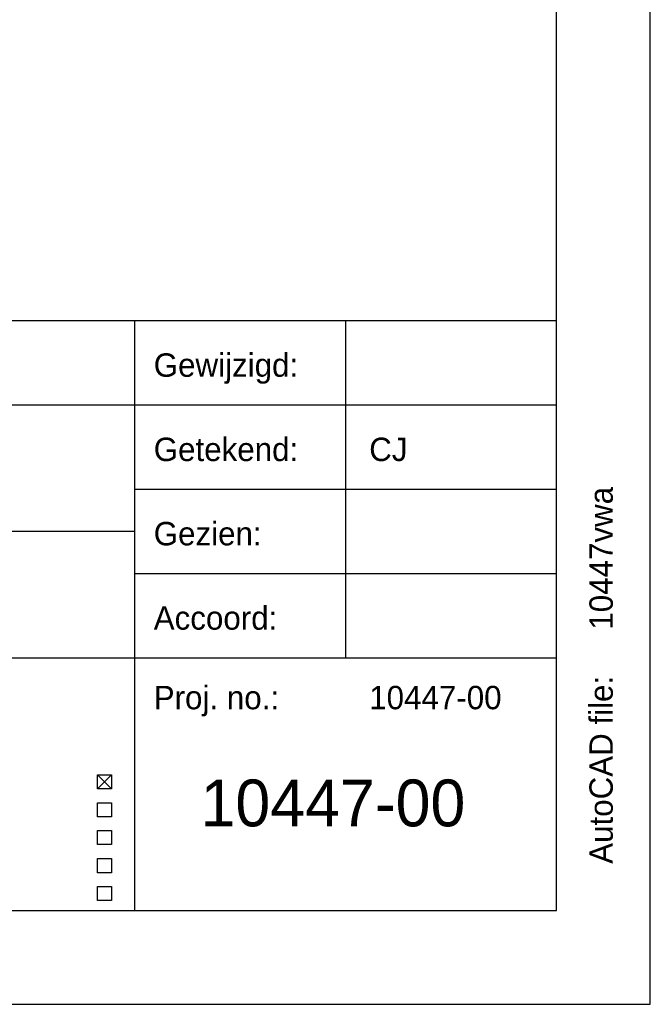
# Model space of a CAD drawing. Extents: x -48435 to 59450, y 0 to 70650.
# Tile 22 of 26: x 56085 to 59450, y 0 to 5256. Entities that reach past the tile are written whole.
import ezdxf

# ---------------------------------------------------------------- set-up
doc = ezdxf.new("R2010")
doc.units = 0
doc.header["$LTSCALE"] = 50
doc.layers.get('0').update_dxf_attribs({"linetype": 'CONTINUOUS'})
for name, color, linetype in [('00KAD025', 2, 'CONTINUOUS'), ('00KAD070', 5, 'CONTINUOUS'), ('BL$4----', 7, 'CONTINUOUS')]:
    doc.layers.add(name, color=color, linetype=linetype)
doc.styles.add('BURO-025', font='BUROFONT.shx', dxfattribs={"height": 125})
doc.styles.add('BURO-035', font='BUROFONT.shx', dxfattribs={"height": 175})
doc.styles.add('BURO-050', font='BUROFONT.shx', dxfattribs={"height": 250})

# ---------------------------------------------------------------- blocks, each defined once
blk = doc.blocks.new('KUIJPERSKLEUR')
at = {"color": 1}
for p, q in [((-185, 73), (-10, 73)), ((-55, 10), (-55, 73)), ((-32.5, 37), (-32.5, 73)), ((-185, 64), (-10, 64)), ((-55, 55), (-10, 55)), ((-185, 50.5), (-55, 50.5)), ((-55, 46), (-10, 46)), ((-185, 37), (-10, 37)), ((-59, 24.51), (-57.5, 23.01)), ((-59, 23.01), (-57.5, 24.51)), ((-59, 24.51), (-57.5, 24.51)), ((-59, 23.01), (-59, 24.51)), ((-57.5, 24.51), (-57.5, 23.01)), ((-57.5, 23.01), (-59, 23.01)), ((-59, 20.01), (-59, 21.51)), ((-59, 21.51), (-57.5, 21.51)), ((-57.5, 21.51), (-57.5, 20.01)), ((-57.5, 20.01), (-59, 20.01)), ((-59, 17.05), (-59, 18.55)), ((-59, 18.55), (-57.5, 18.55)), ((-57.5, 18.55), (-57.5, 17.05)), ((-57.5, 17.05), (-59, 17.05)), ((-59, 14.05), (-59, 15.55)), ((-59, 15.55), (-57.5, 15.55)), ((-57.5, 15.55), (-57.5, 14.05)), ((-57.5, 14.05), (-59, 14.05)), ((-59, 12.58), (-57.5, 12.58)), ((-59, 11.08), (-59, 12.58)), ((-57.5, 12.58), (-57.5, 11.08)), ((-57.5, 11.08), (-59, 11.08))]:
    blk.add_line(p, q, dxfattribs=at)
at = {"color": 1, "style": 'BURO-025'}
for s, p in [('Gewijzigd:', (-53, 67)), ('Getekend:', (-53, 58)), ('Gezien:', (-53, 49)), ('Accoord:', (-53, 40)), ('Proj. no.:', (-53, 31.5))]:
    blk.add_text(s, height=2.5, dxfattribs=at).set_placement(p)
blk.add_text('AutoCAD file:', height=2.5, rotation=90, dxfattribs=at).set_placement((-4, 15))
at = {"color": 150, "style": 'BURO-025'}
for tag, p in [('TKSCHAAL', (-167, 67)), ('TKBLADNR', (-124, 67)), ('TKDATCREAT', (-81, 67)), ('TKDATA', (-30, 67)), ('TKINIT', (-30, 58)), ('PRPRLEID', (-30, 49)), ('PRGRLEID', (-30, 40))]:
    blk.add_attdef(tag, p, '', height=2.5, dxfattribs=at)
at = {"color": 3, "style": 'BURO-035'}
for tag, p in [('PROMSCHR', (-177, 55)), ('TK1OMSCHR', (-177, 42))]:
    blk.add_attdef(tag, p, '', height=3.5, dxfattribs=at)
at = {"color": 1, "style": 'BURO-025'}
blk.add_attdef('TKFILE', (-4, 40), '', height=2.5, rotation=90, dxfattribs=at)
blk.add_attdef('PRNAAM', (-30, 31.5), '', height=2.5, dxfattribs=at)
at = {"color": 4, "style": 'BURO-050'}
blk.add_attdef('TKTEKNR', (-48, 19), '', height=5, dxfattribs=at)

msp = doc.modelspace()

# ---------------------------------------------------------------- linework, layer by layer
at = {"layer": '00KAD025', "linetype": 'CONTINUOUS'}
for p, q in [((59450, 0), (59450, 42050)), ((-48434.5422, 0), (59450, 0))]:
    msp.add_line(p, q, dxfattribs=at)
at = {"layer": '00KAD070', "linetype": 'CONTINUOUS'}
for p, q in [((58950, 500), (58950, 41550)), ((-47934.5422, 500), (58950, 500))]:
    msp.add_line(p, q, dxfattribs=at)

# ---------------------------------------------------------------- block references
at = {"layer": 'BL$4----'}
ref = msp.add_blockref('KUIJPERSKLEUR', (59450, 0), dxfattribs=dict(at, xscale=50, yscale=50, zscale=50))
ref.add_attrib('TKINIT', 'CJ', (57950, 2900), dxfattribs={"layer": '0', "color": 150, "height": 125, "style": 'BURO-025'})
ref.add_attrib('TKFILE', '10447vwa', (59250, 2000), dxfattribs={"layer": '0', "color": 1, "height": 125, "rotation": 90, "style": 'BURO-025'})
ref.add_attrib('PRNAAM', '10447-00', (57950, 1575), dxfattribs={"layer": '0', "color": 1, "height": 125, "style": 'BURO-025'})
ref.add_attrib('TKTEKNR', '10447-00', (57050, 950), dxfattribs={"layer": '0', "color": 4, "height": 250, "style": 'BURO-050'})

doc.saveas('drawing.dxf')
